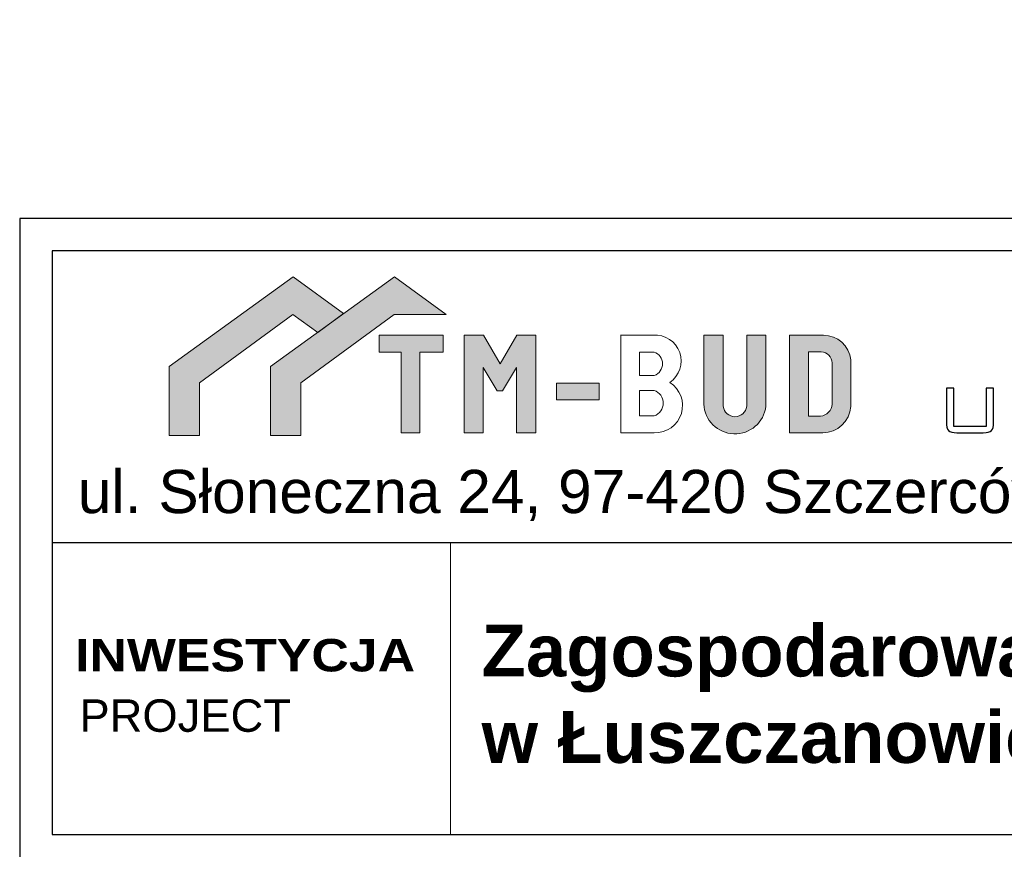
# Model space of a CAD drawing. Header units: millimetres. Extents: x 730 to 10409, y 1134 to 11940.
# Tile 23 of 49: x 8107 to 8562, y 1863 to 2247. Entities that reach past the tile are written whole.
import ezdxf

# ---------------------------------------------------------------- set-up
doc = ezdxf.new("R2010")
doc.units = ezdxf.units.MM
for name, color, linetype in [('_0', 7, 'Continuous'), ('A_opisy_ramka', 7, 'Continuous'), ('A_ramka', 7, 'Continuous')]:
    doc.layers.add(name, color=color, linetype=linetype)
doc.layers.add('wymiar', color=7, linetype='Continuous', lineweight=13)
doc.styles.add('GENERATED_STYLE_2', font='txt')
doc.styles.add('GENERATED_STYLE_6', font='txt')

msp = doc.modelspace()

# ---------------------------------------------------------------- hatches: boundary and pattern name
at = {"layer": '_0', "linetype": 'Continuous', "lineweight": 9}
for color, points in [(150, [(8175.68, 2086.25), (8175.68, 2054.37), (8189.7, 2054.37), (8189.7, 2078.81), (8232.83, 2110.36), (8244.43, 2102.11), (8256.37, 2110.77), (8233, 2127.84)]), (10, [(8222.58, 2086.25), (8222.58, 2054.37), (8236.6, 2054.37), (8236.6, 2078.81), (8279.73, 2110.36), (8303.83, 2110.36), (8279.9, 2127.84), (8256.37, 2110.77), (8244.43, 2102.11)]), (256, [(8272.82, 2100.77), (8272.82, 2092.96), (8282.96, 2092.96), (8282.96, 2055.66), (8291.58, 2055.66), (8291.58, 2092.96), (8302.42, 2092.96), (8302.42, 2100.77)]), (256, [(8312.12, 2055.66), (8312.12, 2100.77), (8321.06, 2100.77), (8328.74, 2087.49), (8336.51, 2100.77), (8345.23, 2100.77), (8345.23, 2055.66), (8336.4, 2055.66), (8336.4, 2085.78), (8329.89, 2075.08), (8327.35, 2075.08), (8320.98, 2085.78), (8320.98, 2055.66)]), (256, [(8422.96, 2068.92, 0.92428), (8451.71, 2067.93), (8451.71, 2100.77), (8442.82, 2100.77), (8442.82, 2067.93, -0.895057), (8431.97, 2067.93), (8431.97, 2100.77), (8422.96, 2100.77), (8422.96, 2068.92)]), (256, [(8354.78, 2078.61), (8354.78, 2070.89), (8374.58, 2070.89), (8374.58, 2078.61)])]:
    msp.add_hatch(color=color, dxfattribs=at).paths.add_polyline_path(points)
h = msp.add_hatch(color=256, dxfattribs=at)
h.paths.add_polyline_path([(8462.63, 2100.77), (8462.63, 2055.66), (8477.97, 2055.66, 0.392515), (8490.97, 2067.73), (8490.97, 2089.36, 0.392988), (8478.33, 2100.77)])
h.paths.add_polyline_path([(8471.41, 2063.31), (8471.41, 2093.16), (8477.28, 2093.16, -0.362678), (8482.39, 2087.96), (8482.39, 2068.92, -0.36902), (8476.98, 2063.31)], flags=16)

# ---------------------------------------------------------------- linework, layer by layer
at = {"color": 150, "linetype": 'ByBlock', "lineweight": 9}
msp.add_lwpolyline([(8189.7, 2054.37), (8189.7, 2078.81), (8232.83, 2110.36), (8244.43, 2102.11), (8256.37, 2110.77), (8233, 2127.84), (8175.68, 2086.25), (8175.68, 2054.37), (8189.7, 2054.37)], dxfattribs=at)
at = {"color": 10, "linetype": 'ByBlock', "lineweight": 9}
msp.add_lwpolyline([(8236.6, 2054.37), (8236.6, 2078.81), (8279.73, 2110.36), (8303.83, 2110.36), (8279.9, 2127.84), (8222.58, 2086.25), (8222.58, 2054.37), (8236.6, 2054.37)], dxfattribs=at)
at = {"layer": '_0', "linetype": 'ByBlock', "lineweight": 9}
for points in [[(8272.82, 2092.96), (8282.96, 2092.96), (8282.96, 2055.66), (8291.58, 2055.66), (8291.58, 2092.96), (8302.42, 2092.96), (8302.42, 2100.77), (8272.82, 2100.77), (8272.82, 2092.96)], [(8312.12, 2055.66), (8312.12, 2100.77), (8321.06, 2100.77), (8328.74, 2087.49), (8336.51, 2100.77), (8345.23, 2100.77), (8345.23, 2055.66), (8336.4, 2055.66), (8336.4, 2085.78), (8329.89, 2075.08), (8327.35, 2075.08), (8320.98, 2085.78), (8320.98, 2055.66), (8312.12, 2055.66)]]:
    msp.add_lwpolyline(points, dxfattribs=at)
for points in [[(8384.48, 2100.75), (8399.63, 2100.78), (8399.63, 2100.77, -0.772995), (8407.23, 2078.95), (8407.23, 2078.95), (8407.23, 2078.95, -0.767331), (8400.1, 2055.66), (8400.1, 2055.66), (8384.57, 2055.66), (8384.57, 2100.75)], [(8422.96, 2100.77), (8431.97, 2100.77), (8431.97, 2067.93), (8431.97, 2067.93, 0.895057), (8442.82, 2067.93), (8442.82, 2067.93), (8442.82, 2100.77), (8451.71, 2100.77), (8451.71, 2067.93), (8451.71, 2067.93, -0.92428), (8422.96, 2068.92), (8422.96, 2068.92), (8422.96, 2100.77)], [(8462.63, 2100.77), (8478.33, 2100.77), (8478.33, 2100.77, -0.392988), (8490.97, 2089.36), (8490.97, 2089.36), (8490.97, 2067.73), (8490.97, 2067.73, -0.392515), (8477.97, 2055.66), (8477.97, 2055.66), (8462.63, 2055.66), (8462.63, 2100.77)], [(8393.2, 2082.15), (8393.2, 2093.02), (8400.03, 2093.02), (8400.03, 2093.02, -0.708774), (8400.09, 2082.16), (8400.09, 2082.16), (8393.2, 2082.15)], [(8393.2, 2063.44), (8393.2, 2075.23), (8400.03, 2075.23), (8400.03, 2075.23, -0.711748), (8400.09, 2063.45), (8400.09, 2063.45), (8393.2, 2063.44)]]:
    msp.add_lwpolyline(points, format="xyb", dxfattribs=at)
msp.add_lwpolyline([(8471.41, 2093.16), (8477.28, 2093.16, -0.362678), (8482.39, 2087.96), (8482.39, 2068.92, -0.36902), (8476.98, 2063.31), (8471.41, 2063.31)], format="xyb", close=True, dxfattribs=at)
msp.add_lwpolyline([(8354.78, 2078.61), (8374.58, 2078.61), (8374.58, 2070.89), (8354.78, 2070.89)], close=True, dxfattribs=at)
at = {"layer": '_0'}
msp.add_open_spline([(8538.63, 2076.3), (8538.63, 2076.3), (8538.63, 2058.53), (8538.63, 2058.53), (8538.63, 2058.53), (8538.63, 2058.53), (8553.65, 2058.53), (8553.65, 2058.53), (8553.65, 2058.53), (8553.65, 2058.53), (8553.65, 2076.3), (8553.65, 2076.3), (8553.65, 2076.3), (8553.65, 2076.3), (8557.05, 2076.3), (8557.05, 2076.3), (8557.05, 2076.3), (8557.05, 2076.3), (8557.05, 2060.54), (8557.05, 2060.54), (8557.05, 2060.54), (8557.05, 2058.64), (8556.72, 2057.35), (8556.04, 2056.67), (8556.04, 2056.67), (8555.37, 2056), (8554.1, 2055.66), (8552.25, 2055.66), (8552.25, 2055.66), (8552.25, 2055.66), (8540.01, 2055.66), (8540.01, 2055.66), (8540.01, 2055.66), (8538.14, 2055.66), (8536.86, 2056.01), (8536.18, 2056.69), (8536.18, 2056.69), (8535.51, 2057.39), (8535.17, 2058.66), (8535.17, 2060.54), (8535.17, 2060.54), (8535.17, 2060.54), (8535.17, 2076.3), (8535.17, 2076.3), (8535.17, 2076.3), (8535.17, 2076.3), (8538.63, 2076.3), (8538.63, 2076.3)], degree=3, knots=[0, 0, 0, 0, 0.083333, 0.083333, 0.083333, 0.083333, 0.166667, 0.166667, 0.166667, 0.166667, 0.25, 0.25, 0.25, 0.25, 0.333333, 0.333333, 0.333333, 0.333333, 0.416667, 0.416667, 0.416667, 0.416667, 0.5, 0.5, 0.5, 0.5, 0.583333, 0.583333, 0.583333, 0.583333, 0.666667, 0.666667, 0.666667, 0.666667, 0.75, 0.75, 0.75, 0.75, 0.833333, 0.833333, 0.833333, 0.833333, 0.916667, 0.916667, 0.916667, 0.916667, 1, 1, 1, 1], dxfattribs=at)
at = {"layer": 'A_ramka', "color": 0, "linetype": 'Continuous', "lineweight": 13}
msp.add_line((8305.79, 1869.7), (8305.79, 2004.74), dxfattribs=at)
at = {"layer": 'A_ramka'}
msp.add_lwpolyline([(9073.52, 2154.78), (8106.57, 2154.78), (8106.56, 1450.91), (8106.56, 1450.91), (8106.56, 1150.82), (9073.52, 1150.82), (9073.52, 2154.78)], dxfattribs=at)
at = {"layer": 'A_ramka', "color": 0}
for points in [[(8121.57, 1869.7), (9058.52, 1869.7), (9058.52, 2139.78), (8121.57, 2139.78)], [(8121.57, 1869.7), (9058.52, 1869.7), (9058.52, 2004.74), (8121.57, 2004.74)]]:
    msp.add_lwpolyline(points, close=True, dxfattribs=at)

# ---------------------------------------------------------------- texts
at = {"layer": 'A_opisy_ramka', "color": 0, "linetype": 'Continuous', "lineweight": 13, "char_height": 15.0046, "attachment_point": 7}
for s, insert, style in [('{\\fArial Black|b1|i0|c238|p34;INWESTYCJA}', (8132.18, 1944.99), 'GENERATED_STYLE_6'), ('{\\fArial|b0|i0|c238|p34;PROJECT}', (8134.21, 1917.04), 'GENERATED_STYLE_2')]:
    msp.add_mtext(s, dxfattribs=dict(at, insert=insert, style=style))
at = {"layer": 'wymiar', "color": 0, "linetype": 'Continuous', "lineweight": 13, "insert": (8133.43, 2014.74), "char_height": 20.0061, "attachment_point": 7, "style": 'GENERATED_STYLE_6'}
msp.add_mtext('{\\fArial|b0|i0|c238|p32;ul. Słoneczna 24, 97-420 Szczerców,}', dxfattribs=at)
at = {"layer": 'wymiar', "color": 0, "insert": (8320.23, 1902.51), "char_height": 24, "attachment_point": 7, "style": 'GENERATED_STYLE_6'}
msp.add_mtext('{\\fArial|b1|i0|c238|p32;Zagospodarowanie terenu skweru \\Pw Łuszczanowicach }', dxfattribs=at)

doc.saveas('drawing.dxf')
